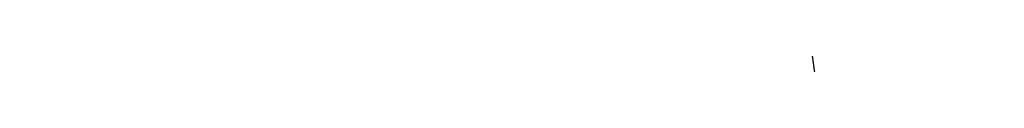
# Model space of a CAD drawing. Header units: millimetres. Extents: x 0 to 594, y 0 to 420.
# Tile 144 of 183: x 413.72662 to 418.17436, y 227.88423 to 227.8925. Entities that reach past the tile are written whole.
import ezdxf

# ---------------------------------------------------------------- set-up
doc = ezdxf.new("R2010")
doc.units = ezdxf.units.MM
doc.header["$LTSCALE"] = 32.67
doc.linetypes.add('PHANTOM', pattern=[0.8, 0.45, -0.05, 0.1, -0.05, 0.1, -0.05])
doc.layers.add('CRV', color=7, linetype='CONTINUOUS')

msp = doc.modelspace()

# ---------------------------------------------------------------- linework, layer by layer
at = {"layer": 'CRV', "color": 8, "linetype": 'PHANTOM'}
for centre, radius, start, end in [((388.90593, 261.89461), 108.95281, 350, 240), ((388.90593, 261.89461), 100.95281, 350, 240), ((436.1767, 253.5595), 52.95281, 212.114473, 140.830737), ((364.90593, 220.32539), 52.95281, 102.114473, 10.04379), ((436.1767, 253.5595), 60.95281, 229.8881679, 350)]:
    msp.add_arc(centre, radius, start, end, dxfattribs=at)

doc.saveas('drawing.dxf')
